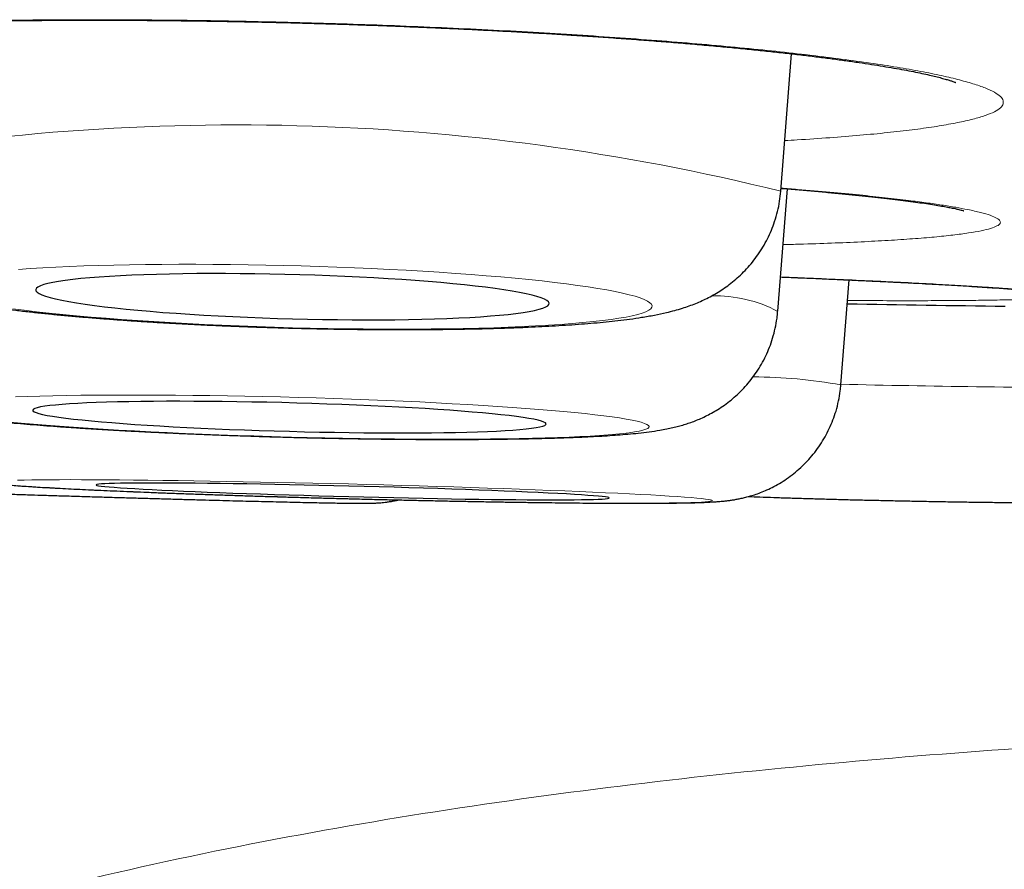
# Model space of a CAD drawing. Header units: millimetres. Extents: x 8 to 315, y 12 to 486.
# Tile 16 of 256: x 166.83 to 169.18, y 184.19 to 186.22. Entities that reach past the tile are written whole.
import ezdxf

# ---------------------------------------------------------------- set-up
doc = ezdxf.new("R2010")
doc.units = ezdxf.units.MM

msp = doc.modelspace()

# ---------------------------------------------------------------- linework, layer by layer
at = {"color": 7, "linetype": 'Continuous', "lineweight": 30}
for p, q in [((168.6423, 185.8121), (168.6683, 186.1404)), ((168.6351, 185.5254), (168.6583, 185.8179)), ((168.7858, 185.3497), (168.8053, 185.6004))]:
    msp.add_line(p, q, dxfattribs=at)
at = {"color": 252, "linetype": 'Continuous', "lineweight": 0, "flags": 128}
for points in [[(167.4766, 185.4863), (167.5191, 185.4853), (167.5614, 185.4845), (167.6036, 185.4838), (167.6454, 185.4833), (167.6869, 185.483), (167.7278, 185.4829), (167.7681, 185.483), (167.8077, 185.4833), (167.8464, 185.4838), (167.8843, 185.4844), (167.9212, 185.4853), (167.957, 185.4863), (167.9916, 185.4875), (168.0249, 185.4889), (168.0569, 185.4904), (168.0875, 185.4922), (168.1166, 185.4941), (168.1441, 185.4961), (168.17, 185.4983), (168.1942, 185.5007), (168.2167, 185.5032), (168.2373, 185.5059), (168.2561, 185.5087), (168.2729, 185.5116), (168.2878, 185.5146), (168.3008, 185.5177), (168.3117, 185.521), (168.3205, 185.5243), (168.3273, 185.5278), (168.3321, 185.5313), (168.3347, 185.5349), (168.3352, 185.5385), (168.3336, 185.5422), (168.33, 185.546), (168.3242, 185.5497), (168.3164, 185.5535), (168.3065, 185.5574), (168.2946, 185.5612), (168.2806, 185.565), (168.2647, 185.5688), (168.2469, 185.5726), (168.2272, 185.5764), (168.2057, 185.5801), (168.1823, 185.5838), (168.1573, 185.5874), (168.1306, 185.591), (168.1023, 185.5944), (168.0724, 185.5978), (168.0411, 185.6011), (168.0084, 185.6043), (167.9744, 185.6074), (167.9392, 185.6104), (167.9029, 185.6133), (167.8655, 185.616), (167.8272, 185.6186), (167.788, 185.621), (167.748, 185.6233), (167.7074, 185.6255), (167.6662, 185.6275), (167.6245, 185.6293), (167.5825, 185.6309), (167.5403, 185.6324), (167.4978, 185.6337), (167.4554, 185.6349), (167.4129, 185.6358), (167.3707, 185.6366), (167.3287, 185.6371), (167.287, 185.6375), (167.2458, 185.6377), (167.2052, 185.6377), (167.1652, 185.6375), (167.1261, 185.6372), (167.0877, 185.6366), (167.0503, 185.6358), (167.014, 185.6349), (166.9788, 185.6338), (166.9448, 185.6325), (166.9121, 185.631), (166.8808, 185.6294), (166.8509, 185.6276), (166.8226, 185.6256)], [(166.8091, 185.5315), (166.8366, 185.5279), (166.8657, 185.5245), (166.8963, 185.5212), (166.9283, 185.5179), (166.9616, 185.5148), (166.9962, 185.5117), (167.032, 185.5088), (167.0689, 185.506), (167.1068, 185.5033), (167.1455, 185.5008), (167.1851, 185.4984), (167.2254, 185.4962), (167.2664, 185.4942), (167.3078, 185.4923), (167.3496, 185.4905), (167.3918, 185.4889), (167.4341, 185.4876), (167.4766, 185.4863)], [(167.4693, 185.2251), (167.5118, 185.2241), (167.5542, 185.2231), (167.5963, 185.2223), (167.6382, 185.2216), (167.6796, 185.221), (167.7205, 185.2205), (167.7608, 185.2202), (167.8004, 185.22), (167.8392, 185.2199), (167.877, 185.22), (167.9139, 185.2202), (167.9497, 185.2205), (167.9843, 185.2209), (168.0177, 185.2215), (168.0497, 185.2222), (168.0802, 185.223), (168.1093, 185.2239), (168.1369, 185.225), (168.1628, 185.2262), (168.187, 185.2275), (168.2094, 185.2289), (168.23, 185.2304), (168.2488, 185.232), (168.2657, 185.2337), (168.2806, 185.2355), (168.2935, 185.2374), (168.3044, 185.2394), (168.3133, 185.2415), (168.3201, 185.2436), (168.3248, 185.2458), (168.3274, 185.2481), (168.3279, 185.2504), (168.3264, 185.2528), (168.3227, 185.2553), (168.3169, 185.2578), (168.3091, 185.2603), (168.2992, 185.2628), (168.2873, 185.2654), (168.2734, 185.268), (168.2575, 185.2706), (168.2396, 185.2732), (168.2199, 185.2759), (168.1984, 185.2785), (168.1751, 185.281), (168.15, 185.2836), (168.1233, 185.2862), (168.095, 185.2887), (168.0651, 185.2911), (168.0338, 185.2936), (168.0011, 185.2959), (167.9671, 185.2983), (167.9319, 185.3005), (167.8956, 185.3027), (167.8582, 185.3048), (167.8199, 185.3068), (167.7807, 185.3088), (167.7407, 185.3107), (167.7001, 185.3124), (167.6589, 185.3141), (167.6173, 185.3157), (167.5753, 185.3172), (167.533, 185.3185), (167.4906, 185.3198), (167.4481, 185.3209), (167.4057, 185.3219), (167.3634, 185.3228), (167.3214, 185.3236), (167.2797, 185.3242), (167.2386, 185.3247), (167.1979, 185.3251), (167.158, 185.3254), (167.1188, 185.3255), (167.0804, 185.3255), (167.0431, 185.3254), (167.0067, 185.3252), (166.9715, 185.3248), (166.9375, 185.3243), (166.9048, 185.3236), (166.8735, 185.3229), (166.8437, 185.322), (166.8154, 185.321)], [(166.8018, 185.2606), (166.8293, 185.2581), (166.8584, 185.2556), (166.889, 185.2531), (166.921, 185.2507), (166.9544, 185.2484), (166.989, 185.2461), (167.0248, 185.2439), (167.0616, 185.2417), (167.0995, 185.2396), (167.1383, 185.2376), (167.1779, 185.2357), (167.2182, 185.2339), (167.2591, 185.2322), (167.3005, 185.2306), (167.3424, 185.229), (167.3845, 185.2276), (167.4269, 185.2263), (167.4693, 185.2251)], [(166.8199, 185.1093), (166.8362, 185.1081), (166.8545, 185.1068), (166.8747, 185.1056), (166.8966, 185.1043), (166.9204, 185.1029), (166.9458, 185.1016), (166.9729, 185.1002), (167.0016, 185.0989), (167.0318, 185.0975), (167.0635, 185.0961), (167.0965, 185.0947), (167.1308, 185.0933), (167.1663, 185.0919), (167.2029, 185.0906), (167.2405, 185.0892), (167.2791, 185.0878), (167.3184, 185.0865), (167.3586, 185.0852), (167.3993, 185.0839), (167.4406, 185.0827), (167.4824, 185.0814), (167.5245, 185.0802), (167.5668, 185.0791), (167.6092, 185.078), (167.6517, 185.0769), (167.6941, 185.0759), (167.7363, 185.0749), (167.7783, 185.0739), (167.8198, 185.0731), (167.8609, 185.0722), (167.9013, 185.0715), (167.9411, 185.0707), (167.9801, 185.0701), (168.0182, 185.0695), (168.0554, 185.069), (168.0915, 185.0685), (168.1264, 185.0681), (168.1601, 185.0678), (168.1924, 185.0675), (168.2234, 185.0673), (168.2529, 185.0672), (168.2808, 185.0671), (168.3072, 185.0671), (168.3318, 185.0672), (168.3547, 185.0673), (168.3758, 185.0676), (168.3951, 185.0678), (168.4124, 185.0682), (168.4279, 185.0686), (168.4413, 185.0691), (168.4527, 185.0696), (168.4621, 185.0702), (168.4695, 185.0709), (168.4748, 185.0716), (168.4779, 185.0724), (168.479, 185.0732)], [(168.479, 185.0732), (168.478, 185.0741), (168.4748, 185.0751), (168.4696, 185.0761), (168.4623, 185.0771), (168.453, 185.0782), (168.4416, 185.0793), (168.4282, 185.0805), (168.4128, 185.0817), (168.3955, 185.0829), (168.3762, 185.0842), (168.3552, 185.0855), (168.3323, 185.0868), (168.3077, 185.0881), (168.2814, 185.0895), (168.2535, 185.0908), (168.224, 185.0922), (168.1931, 185.0936), (168.1608, 185.095), (168.1271, 185.0964), (168.0922, 185.0978), (168.0561, 185.0991), (168.019, 185.1005), (167.9809, 185.1019), (167.9419, 185.1032), (167.9022, 185.1045), (167.8617, 185.1058), (167.8207, 185.1071), (167.7791, 185.1083), (167.7372, 185.1095), (167.695, 185.1107), (167.6526, 185.1119), (167.6101, 185.113), (167.5677, 185.114), (167.5254, 185.115), (167.4833, 185.116), (167.4415, 185.1169), (167.4002, 185.1177), (167.3594, 185.1185), (167.3193, 185.1193), (167.2799, 185.12), (167.2413, 185.1206), (167.2037, 185.1211), (167.167, 185.1216), (167.1315, 185.1221), (167.0972, 185.1224), (167.0642, 185.1227), (167.0325, 185.123), (167.0023, 185.1231), (166.9735, 185.1232), (166.9464, 185.1233), (166.9209, 185.1232), (166.8971, 185.1231), (166.8751, 185.1229), (166.8549, 185.1227), (166.8366, 185.1224), (166.8202, 185.122)]]:
    msp.add_lwpolyline(points, dxfattribs=at)
at = {"color": 7, "linetype": 'Continuous', "lineweight": 30, "flags": 128}
for points in [[(167.4766, 185.5075), (167.5126, 185.5067), (167.5484, 185.506), (167.584, 185.5055), (167.6192, 185.5052), (167.6539, 185.5051), (167.688, 185.5052), (167.7214, 185.5054), (167.754, 185.5059), (167.7856, 185.5066), (167.8161, 185.5074), (167.8454, 185.5084), (167.8735, 185.5096), (167.9002, 185.511), (167.9255, 185.5125), (167.9492, 185.5142), (167.9712, 185.5161), (167.9916, 185.5181), (168.0102, 185.5203), (168.027, 185.5226), (168.0418, 185.525), (168.0547, 185.5275), (168.0656, 185.5302), (168.0745, 185.533), (168.0814, 185.5358), (168.0861, 185.5388), (168.0887, 185.5418), (168.0893, 185.5449), (168.0877, 185.548), (168.084, 185.5512), (168.0782, 185.5544), (168.0703, 185.5577), (168.0604, 185.5609), (168.0485, 185.5641), (168.0346, 185.5674), (168.0188, 185.5706), (168.0011, 185.5737), (167.9816, 185.5769), (167.9604, 185.5799), (167.9375, 185.5829), (167.913, 185.5858), (167.887, 185.5887), (167.8596, 185.5914), (167.8309, 185.594), (167.801, 185.5965), (167.7699, 185.5989), (167.7378, 185.6012), (167.7048, 185.6033), (167.6711, 185.6052), (167.6366, 185.6071), (167.6016, 185.6087), (167.5662, 185.6102), (167.5305, 185.6115), (167.4946, 185.6126), (167.4586, 185.6136), (167.4227, 185.6143), (167.387, 185.6149), (167.3516, 185.6153), (167.3166, 185.6155), (167.2821, 185.6155), (167.2484, 185.6154), (167.2154, 185.615), (167.1833, 185.6144), (167.1522, 185.6137), (167.1223, 185.6128), (167.0936, 185.6117), (167.0662, 185.6104), (167.0402, 185.6089), (167.0157, 185.6073), (166.9928, 185.6055), (166.9716, 185.6036), (166.9521, 185.6015), (166.9344, 185.5993), (166.9186, 185.5969), (166.9047, 185.5944), (166.8928, 185.5918), (166.8829, 185.5891), (166.875, 185.5863), (166.8692, 185.5834), (166.8655, 185.5804), (166.8639, 185.5773), (166.8645, 185.5742), (166.8671, 185.571), (166.8718, 185.5678), (166.8787, 185.5646), (166.8876, 185.5614), (166.8985, 185.5581), (166.9114, 185.5549), (166.9262, 185.5517), (166.943, 185.5485), (166.9616, 185.5454), (166.982, 185.5423), (167.004, 185.5392), (167.0277, 185.5363), (167.053, 185.5334), (167.0797, 185.5306), (167.1078, 185.5279), (167.1371, 185.5254), (167.1676, 185.5229), (167.1992, 185.5206), (167.2318, 185.5184), (167.2652, 185.5164), (167.2993, 185.5145), (167.334, 185.5128), (167.3692, 185.5112), (167.4048, 185.5098), (167.4406, 185.5086), (167.4766, 185.5075)], [(167.4693, 185.2388), (167.5053, 185.2379), (167.5411, 185.2371), (167.5767, 185.2364), (167.6119, 185.2359), (167.6467, 185.2355), (167.6808, 185.2352), (167.7142, 185.2351), (167.7467, 185.2351), (167.7783, 185.2352), (167.8088, 185.2354), (167.8382, 185.2358), (167.8662, 185.2363), (167.8929, 185.2369), (167.9182, 185.2377), (167.9419, 185.2385), (167.964, 185.2395), (167.9843, 185.2406), (168.0029, 185.2418), (168.0197, 185.2431), (168.0345, 185.2446), (168.0475, 185.2461), (168.0584, 185.2477), (168.0673, 185.2494), (168.0741, 185.2512), (168.0788, 185.253), (168.0815, 185.2549), (168.082, 185.2569), (168.0804, 185.2589), (168.0767, 185.261), (168.0709, 185.2632), (168.0631, 185.2653), (168.0532, 185.2675), (168.0413, 185.2697), (168.0274, 185.2719), (168.0115, 185.2741), (167.9939, 185.2763), (167.9744, 185.2785), (167.9531, 185.2807), (167.9302, 185.2828), (167.9058, 185.2849), (167.8798, 185.287), (167.8524, 185.289), (167.8236, 185.291), (167.7937, 185.2929), (167.7626, 185.2947), (167.7305, 185.2965), (167.6976, 185.2982), (167.6638, 185.2998), (167.6294, 185.3013), (167.5944, 185.3027), (167.559, 185.3039), (167.5232, 185.3051), (167.4873, 185.3062), (167.4513, 185.3072), (167.4154, 185.308), (167.3797, 185.3087), (167.3443, 185.3093), (167.3093, 185.3098), (167.2749, 185.3101), (167.2411, 185.3103), (167.2081, 185.3104), (167.176, 185.3104), (167.145, 185.3102), (167.115, 185.3099), (167.0863, 185.3095), (167.0589, 185.3089), (167.0329, 185.3082), (167.0084, 185.3074), (166.9855, 185.3065), (166.9643, 185.3054), (166.9448, 185.3043), (166.9271, 185.303), (166.9113, 185.3016), (166.8974, 185.3002), (166.8855, 185.2986), (166.8756, 185.2969), (166.8677, 185.2952), (166.8619, 185.2934), (166.8583, 185.2915), (166.8567, 185.2896), (166.8572, 185.2876), (166.8598, 185.2855), (166.8646, 185.2834), (166.8714, 185.2812), (166.8803, 185.2791), (166.8912, 185.2769), (166.9041, 185.2747), (166.919, 185.2725), (166.9357, 185.2703), (166.9543, 185.2681), (166.9747, 185.2659), (166.9968, 185.2637), (167.0205, 185.2616), (167.0457, 185.2595), (167.0724, 185.2574), (167.1005, 185.2554), (167.1299, 185.2535), (167.1604, 185.2516), (167.192, 185.2498), (167.2245, 185.2481), (167.2579, 185.2465), (167.292, 185.2449), (167.3267, 185.2435), (167.3619, 185.2422), (167.3975, 185.2409), (167.4334, 185.2398), (167.4693, 185.2388)], [(168.233, 185.0795), (168.232, 185.0803), (168.2289, 185.0811), (168.2236, 185.0819), (168.2163, 185.0829), (168.2069, 185.0838), (168.1955, 185.0848), (168.1821, 185.0858), (168.1668, 185.0869), (168.1496, 185.088), (168.1306, 185.0891), (168.1098, 185.0902), (168.0873, 185.0913), (168.0632, 185.0925), (168.0376, 185.0937), (168.0106, 185.0948), (167.9822, 185.096), (167.9525, 185.0972), (167.9217, 185.0984), (167.8899, 185.0995), (167.8572, 185.1007), (167.8236, 185.1018), (167.7893, 185.1029), (167.7544, 185.1039), (167.7191, 185.105), (167.6835, 185.106), (167.6476, 185.107), (167.6116, 185.1079), (167.5757, 185.1088), (167.5399, 185.1096), (167.5044, 185.1104), (167.4693, 185.1112), (167.4347, 185.1118), (167.4007, 185.1125), (167.3675, 185.113), (167.3352, 185.1135), (167.3039, 185.114), (167.2736, 185.1143), (167.2446, 185.1147), (167.2168, 185.1149), (167.1904, 185.1151), (167.1656, 185.1152), (167.1422, 185.1152), (167.1206, 185.1152), (167.1006, 185.1151), (167.0825, 185.1149), (167.0662, 185.1147), (167.0518, 185.1144), (167.0393, 185.114), (167.0289, 185.1136), (167.0205, 185.1131), (167.0142, 185.1125), (167.01, 185.1119), (167.0078, 185.1112), (167.0078, 185.1105), (167.0099, 185.1097), (167.0141, 185.1089), (167.0204, 185.108), (167.0287, 185.107), (167.0391, 185.1061), (167.0515, 185.1051), (167.0659, 185.104), (167.0822, 185.103), (167.1003, 185.1019), (167.1202, 185.1007), (167.1418, 185.0996), (167.1651, 185.0985), (167.19, 185.0973), (167.2163, 185.0961), (167.2441, 185.0949), (167.2731, 185.0938), (167.3033, 185.0926), (167.3346, 185.0914), (167.367, 185.0903), (167.4001, 185.0892), (167.4341, 185.088), (167.4687, 185.087), (167.5038, 185.0859), (167.5393, 185.0849), (167.575, 185.0839), (167.611, 185.0829), (167.647, 185.082), (167.6828, 185.0812), (167.7185, 185.0803), (167.7538, 185.0796), (167.7887, 185.0789), (167.823, 185.0782), (167.8566, 185.0776), (167.8893, 185.0771), (167.9212, 185.0766), (167.952, 185.0762), (167.9817, 185.0759), (168.0101, 185.0756), (168.0371, 185.0754), (168.0628, 185.0752), (168.0869, 185.0752), (168.1094, 185.0752), (168.1302, 185.0752), (168.1493, 185.0754), (168.1665, 185.0756), (168.1819, 185.0758), (168.1953, 185.0762), (168.2067, 185.0766), (168.2161, 185.077), (168.2235, 185.0776), (168.2288, 185.0782), (168.232, 185.0788), (168.233, 185.0795)]]:
    msp.add_lwpolyline(points, dxfattribs=at)
at = {"color": 252, "linetype": 'Continuous', "lineweight": 0}
for centre, radius, start, end in [((167.3435, 180.5695), 5.4012, 76.0861, 100.8586), ((168.4865, 185.2449), 0.3173, 62.0903, 91.5945), ((168.5747, 184.1826), 1.186, 79.7492, 89.9162), ((169.6459, 223.3608), 38.0194, 268.70386, 269.19127), ((169.5976, 217.6414), 32.2998, 269.13363, 270.36463)]:
    msp.add_arc(centre, radius, start, end, dxfattribs=at)
at = {"color": 7, "linetype": 'Continuous', "lineweight": 30}
msp.add_arc((170.9569, 315.5254), 130, 269.049736, 269.215851, dxfattribs=at)
at = {"color": 252, "linetype": 'Continuous', "lineweight": 0}
for points, knots in [([(168.1436, 186.1864), (168.1085, 186.1885), (168.0382, 186.1928), (167.9293, 186.1985), (167.8185, 186.2037), (167.7063, 186.2083), (167.5933, 186.2123), (167.4798, 186.2155), (167.3662, 186.2182), (167.253, 186.2201), (167.141, 186.2214), (167.0308, 186.222), (166.9227, 186.2218), (166.817, 186.221), (166.7143, 186.2195), (166.6151, 186.2173), (166.5201, 186.2145), (166.4296, 186.211), (166.3437, 186.2068), (166.263, 186.202), (166.1879, 186.1966), (166.1187, 186.1906), (166.056, 186.1841), (165.9997, 186.1771), (165.9501, 186.1695), (165.9074, 186.1615), (165.872, 186.1532), (165.8442, 186.1444), (165.8238, 186.1352), (165.8108, 186.1258), (165.8055, 186.1161), (165.8078, 186.1062), (165.8179, 186.0962), (165.8356, 186.086), (165.8609, 186.0757), (165.8934, 186.0654), (165.9331, 186.0552), (165.9801, 186.045), (166.0341, 186.0349), (166.0946, 186.0249), (166.1613, 186.0152), (166.2344, 186.0057), (166.2886, 185.9992), (166.3197, 185.9959), (166.3228, 185.9956)], [0, 0, 0, 0, 0.02427, 0.048622, 0.073003, 0.097356, 0.121625, 0.145895, 0.170248, 0.194629, 0.218981, 0.243251, 0.267521, 0.291873, 0.316254, 0.340607, 0.364876, 0.389146, 0.413499, 0.437879, 0.462232, 0.486502, 0.510771, 0.535124, 0.559505, 0.583858, 0.608127, 0.632397, 0.65675, 0.68113, 0.705483, 0.729753, 0.754022, 0.778375, 0.802756, 0.827108, 0.851378, 0.875648, 0.9, 0.924381, 0.948734, 0.973004, 0.997273, 1, 1, 1, 1]), ([(168.6519, 185.9333), (168.6618, 185.9338), (168.6996, 185.9358), (168.7598, 185.94), (168.8319, 185.9457), (168.8976, 185.952), (168.9569, 185.9588), (169.0093, 185.9661), (169.0549, 185.9739), (169.0935, 185.9821), (169.1248, 185.9908), (169.1487, 185.9997), (169.1648, 186.009), (169.1734, 186.0186), (169.1743, 186.0284), (169.1677, 186.0384), (169.1535, 186.0485), (169.1315, 186.0588), (169.1021, 186.069), (169.0653, 186.0793), (169.0215, 186.0896), (168.9708, 186.0997), (168.9132, 186.1097), (168.8491, 186.1195), (168.7787, 186.1292), (168.7026, 186.1385), (168.6212, 186.1475), (168.5345, 186.1561), (168.4429, 186.1644), (168.3468, 186.1722), (168.2473, 186.1796), (168.1781, 186.1841), (168.1436, 186.1864)], [0, 0, 0, 0, 0.012167, 0.046267, 0.080407, 0.114507, 0.148491, 0.182475, 0.216575, 0.250715, 0.284815, 0.318799, 0.352783, 0.386883, 0.421023, 0.455123, 0.489107, 0.523091, 0.557191, 0.591331, 0.625431, 0.659415, 0.693399, 0.727499, 0.761638, 0.795739, 0.829723, 0.863701, 0.897795, 0.931928, 0.966022, 1, 1, 1, 1]), ([(168.9474, 185.7902), (168.9293, 185.7924), (168.893, 185.7967), (168.8302, 185.8034), (168.7603, 185.81), (168.6973, 185.8156), (168.6562, 185.8188), (168.6429, 185.8199)], [0, 0, 0, 0, 0.215611, 0.431222, 0.66005, 0.889659, 1, 1, 1, 1]), ([(168.6477, 185.6846), (168.6609, 185.685), (168.7016, 185.686), (168.7642, 185.6882), (168.8351, 185.6912), (168.8997, 185.6947), (168.958, 185.6986), (169.0097, 185.7028), (169.0543, 185.7074), (169.0916, 185.7124), (169.1216, 185.7177), (169.1443, 185.7233), (169.1595, 185.7291), (169.167, 185.7352), (169.1667, 185.7415), (169.1588, 185.748), (169.1433, 185.7547), (169.1203, 185.7615), (169.0921, 185.7679), (169.0605, 185.7738), (169.0272, 185.7793), (168.99, 185.7847), (168.9616, 185.7884), (168.9474, 185.7902)], [0, 0, 0, 0, 0.024355, 0.075272, 0.126188, 0.177279, 0.228428, 0.279519, 0.330435, 0.381352, 0.432442, 0.483592, 0.534682, 0.585599, 0.636515, 0.687605, 0.738755, 0.789845, 0.840762, 0.880544, 0.920381, 0.960218, 1, 1, 1, 1]), ([(169.1181, 185.5841), (169.1008, 185.5852), (169.0661, 185.5873), (169.0055, 185.5907), (168.938, 185.5943), (168.863, 185.5979), (168.7823, 185.6016), (168.7085, 185.6048), (168.6598, 185.6068), (168.6416, 185.6076)], [0, 0, 0, 0, 0.144997, 0.289994, 0.443909, 0.598349, 0.752967, 0.907407, 1, 1, 1, 1]), ([(168.8015, 185.5513), (168.8035, 185.5512), (168.8335, 185.551), (168.8867, 185.5508), (168.96, 185.5507), (169.0269, 185.5509), (169.0876, 185.5513), (169.1418, 185.552), (169.189, 185.5529), (169.229, 185.554), (169.2617, 185.5554), (169.2872, 185.557), (169.3052, 185.5588), (169.3156, 185.5609), (169.3181, 185.5631), (169.313, 185.5656), (169.3003, 185.5682), (169.2801, 185.571), (169.2545, 185.5738), (169.2252, 185.5764), (169.194, 185.5789), (169.1587, 185.5814), (169.1317, 185.5832), (169.1181, 185.5841)], [0, 0, 0, 0, 0.003727, 0.055719, 0.107711, 0.15988, 0.21211, 0.26428, 0.316272, 0.368264, 0.420434, 0.472664, 0.524834, 0.576826, 0.628818, 0.680988, 0.733218, 0.785387, 0.837379, 0.878006, 0.91869, 0.959373, 1, 1, 1, 1]), ([(170.9569, 184.5363), (170.64, 184.5338), (170.0064, 184.5288), (169.0567, 184.4775), (168.1102, 184.3832), (167.172, 184.2261), (166.3672, 184.0105), (165.7007, 183.7569), (165.1667, 183.4947), (164.6638, 183.1764), (164.2043, 182.7976), (163.8036, 182.3568), (163.4748, 181.8603), (163.2249, 181.3183), (163.126, 180.9345), (163.0765, 180.7425)], [0, 0, 0, 0, 0.10003, 0.200056, 0.300173, 0.400239, 0.500131, 0.562636, 0.625145, 0.687668, 0.750125, 0.812616, 0.875055, 0.937489, 1, 1, 1, 1])]:
    msp.add_open_spline(points, degree=3, knots=knots, dxfattribs=at)
at = {"color": 7, "linetype": 'Continuous', "lineweight": 30}
for points, knots in [([(165.9224, 186.1557), (165.9224, 186.1557), (165.9223, 186.1557), (165.9241, 186.1563), (165.9276, 186.1574), (165.933, 186.159), (165.9404, 186.1609), (165.9498, 186.1631), (165.9614, 186.1656), (165.9751, 186.1683), (165.9909, 186.1711), (166.0087, 186.174), (166.0285, 186.1769), (166.0504, 186.1799), (166.0743, 186.1828), (166.1003, 186.1858), (166.1281, 186.1887), (166.1579, 186.1915), (166.1893, 186.1943), (166.2225, 186.1969), (166.2571, 186.1995), (166.2932, 186.2019), (166.3307, 186.2042), (166.3695, 186.2063), (166.4096, 186.2084), (166.4512, 186.2102), (166.4942, 186.212), (166.5386, 186.2136), (166.5842, 186.215), (166.631, 186.2163), (166.6788, 186.2175), (166.7276, 186.2184), (166.777, 186.2193), (166.8272, 186.2199), (166.878, 186.2204), (166.9295, 186.2207), (166.9818, 186.2208), (167.035, 186.2208), (167.0888, 186.2206), (167.1429, 186.2203), (167.1971, 186.2197), (167.2517, 186.2191), (167.3066, 186.2182), (167.3619, 186.2172), (167.4173, 186.216), (167.473, 186.2147), (167.5286, 186.2131), (167.5841, 186.2115), (167.6396, 186.2097), (167.6949, 186.2077), (167.75, 186.2055), (167.8046, 186.2033), (167.8588, 186.2008), (167.9126, 186.1983), (167.966, 186.1956), (168.0189, 186.1927), (168.0702, 186.1898), (168.1089, 186.1874), (168.1392, 186.1855), (168.1701, 186.1835), (168.2124, 186.1807), (168.2615, 186.1773), (168.3098, 186.1737), (168.357, 186.1701), (168.4034, 186.1663), (168.4488, 186.1624), (168.493, 186.1584), (168.5361, 186.1544), (168.578, 186.1502), (168.6185, 186.146), (168.6574, 186.1417), (168.6949, 186.1374), (168.7308, 186.133), (168.7653, 186.1286), (168.7981, 186.1242), (168.8294, 186.1197), (168.859, 186.1153), (168.8868, 186.1108), (168.9128, 186.1064), (168.9369, 186.1021), (168.9591, 186.0978), (168.9792, 186.0937), (168.9971, 186.0897), (169.0126, 186.086), (169.026, 186.0826), (169.0372, 186.0794), (169.0463, 186.0767), (169.0529, 186.0745), (169.0572, 186.0728), (169.0595, 186.0719), (169.0604, 186.0715), (169.0602, 186.0716), (169.0602, 186.0716)], [0, 0, 0, 0, 0.003844, 0.011387, 0.019045, 0.027309, 0.036135, 0.045483, 0.055292, 0.065485, 0.075988, 0.086645, 0.09744, 0.108516, 0.119825, 0.131327, 0.142983, 0.154761, 0.166627, 0.178554, 0.190515, 0.202485, 0.214437, 0.226366, 0.238306, 0.250344, 0.262463, 0.274646, 0.286875, 0.299134, 0.311405, 0.323668, 0.335905, 0.348102, 0.360249, 0.372391, 0.384599, 0.396887, 0.409204, 0.421488, 0.433685, 0.445845, 0.458107, 0.470355, 0.482609, 0.494884, 0.507196, 0.519445, 0.531699, 0.543996, 0.556295, 0.568548, 0.580727, 0.592961, 0.605227, 0.61748, 0.629742, 0.641355, 0.645027, 0.651502, 0.663723, 0.675899, 0.688057, 0.700217, 0.712395, 0.724616, 0.736771, 0.748964, 0.761171, 0.773336, 0.785417, 0.797374, 0.809415, 0.821366, 0.833272, 0.845148, 0.857005, 0.868857, 0.880429, 0.892091, 0.903629, 0.914961, 0.926005, 0.93668, 0.947148, 0.957463, 0.96745, 0.977036, 0.985167, 0.992819, 0.999983, 1, 1, 1, 1]), ([(166.3262, 185.8738), (166.3263, 185.8684), (166.3267, 185.855), (166.3294, 185.8341), (166.3338, 185.8112), (166.34, 185.7889), (166.3477, 185.7675), (166.3568, 185.747), (166.3672, 185.7275), (166.3788, 185.7091), (166.3913, 185.692), (166.4046, 185.6761), (166.4184, 185.6615), (166.4327, 185.6483), (166.4471, 185.6364), (166.4616, 185.6258), (166.476, 185.6163), (166.4903, 185.6078), (166.5047, 185.6002), (166.5191, 185.5934), (166.534, 185.587), (166.5496, 185.5809), (166.5667, 185.575), (166.5865, 185.569), (166.611, 185.5624), (166.6387, 185.556), (166.6681, 185.55), (166.6961, 185.545), (166.7246, 185.5404), (166.7541, 185.536), (166.7849, 185.5318), (166.8163, 185.5279), (166.8484, 185.5242), (166.8813, 185.5207), (166.915, 185.5173), (166.9496, 185.5141), (166.9851, 185.511), (167.0213, 185.5081), (167.0583, 185.5053), (167.0961, 185.5027), (167.1345, 185.5002), (167.1735, 185.4978), (167.213, 185.4956), (167.2531, 185.4936), (167.2935, 185.4917), (167.3343, 185.49), (167.3753, 185.4884), (167.4166, 185.487), (167.4504, 185.4859), (167.4704, 185.4854), (167.4766, 185.4852)], [0, 0, 0, 0, 0.010209, 0.024931, 0.0395, 0.053924, 0.06821, 0.082361, 0.096375, 0.110247, 0.12397, 0.137533, 0.150925, 0.164147, 0.177225, 0.19022, 0.203246, 0.216421, 0.229952, 0.244115, 0.259267, 0.275892, 0.294696, 0.316811, 0.34432, 0.381102, 0.413044, 0.442359, 0.470102, 0.499337, 0.527435, 0.554771, 0.581578, 0.608001, 0.634136, 0.660048, 0.685785, 0.711382, 0.736866, 0.762258, 0.787575, 0.812831, 0.838035, 0.863199, 0.888329, 0.913433, 0.938517, 0.963586, 0.988646, 1, 1, 1, 1]), ([(167.4766, 185.4852), (167.4839, 185.485), (167.5049, 185.4845), (167.5397, 185.4837), (167.5809, 185.483), (167.6219, 185.4824), (167.6626, 185.482), (167.703, 185.4817), (167.7429, 185.4817), (167.7824, 185.4818), (167.8213, 185.4821), (167.8595, 185.4826), (167.8971, 185.4832), (167.9339, 185.484), (167.9699, 185.485), (168.005, 185.4862), (168.0393, 185.4876), (168.0726, 185.4892), (168.105, 185.4909), (168.1365, 185.4929), (168.167, 185.4951), (168.1967, 185.4975), (168.2257, 185.5002), (168.2541, 185.5033), (168.2824, 185.5068), (168.3114, 185.5111), (168.3402, 185.5161), (168.3662, 185.5216), (168.3883, 185.5271), (168.4065, 185.5324), (168.4232, 185.538), (168.439, 185.544), (168.4544, 185.5506), (168.4696, 185.558), (168.4849, 185.5663), (168.5003, 185.5758), (168.5157, 185.5864), (168.5311, 185.5985), (168.5462, 185.6119), (168.5609, 185.6267), (168.5749, 185.6428), (168.588, 185.6603), (168.6, 185.6788), (168.6107, 185.6984), (168.6201, 185.7188), (168.6282, 185.7407), (168.6349, 185.7638), (168.6398, 185.7879), (168.6415, 185.8041), (168.6423, 185.812)], [0, 0, 0, 0, 0.013217, 0.038334, 0.063456, 0.088586, 0.11373, 0.138893, 0.164081, 0.1893, 0.214558, 0.239863, 0.265226, 0.290658, 0.316175, 0.341793, 0.367536, 0.393433, 0.419521, 0.445852, 0.472495, 0.499549, 0.527161, 0.555559, 0.585125, 0.616564, 0.651351, 0.684367, 0.707175, 0.726838, 0.744114, 0.75975, 0.774302, 0.788181, 0.801698, 0.815083, 0.828471, 0.841953, 0.855589, 0.869384, 0.883315, 0.897346, 0.911445, 0.925585, 0.939749, 0.953925, 0.969558, 0.98503, 1, 1, 1, 1]), ([(168.6428, 185.8191), (168.6494, 185.8186), (168.669, 185.817), (168.7003, 185.8144), (168.7369, 185.8112), (168.7718, 185.8079), (168.8052, 185.8047), (168.8369, 185.8014), (168.8671, 185.7982), (168.8955, 185.795), (168.922, 185.7918), (168.9467, 185.7887), (168.9694, 185.7856), (168.9903, 185.7826), (169.0091, 185.7797), (169.0258, 185.7769), (169.0401, 185.7743), (169.0507, 185.7723), (169.0597, 185.7704), (169.0669, 185.7688), (169.0729, 185.7673), (169.0768, 185.7662), (169.0789, 185.7656), (169.079, 185.7656), (169.079, 185.7655)], [0, 0, 0, 0, 0.026578, 0.080105, 0.133666, 0.187302, 0.240327, 0.29348, 0.34658, 0.399377, 0.451644, 0.503165, 0.554741, 0.605719, 0.656004, 0.705528, 0.754183, 0.798174, 0.826441, 0.870549, 0.908226, 0.943531, 0.97635, 1, 1, 1, 1]), ([(168.6416, 185.6074), (168.6444, 185.6073), (168.6623, 185.6066), (168.6939, 185.6053), (168.7364, 185.6035), (168.7775, 185.6016), (168.8174, 185.5998), (168.856, 185.598), (168.8933, 185.5962), (168.9291, 185.5945), (168.9635, 185.5927), (168.9963, 185.591), (169.0275, 185.5892), (169.0571, 185.5875), (169.0851, 185.5859), (169.1112, 185.5842), (169.1355, 185.5826), (169.1581, 185.5811), (169.1789, 185.5796), (169.1977, 185.5781), (169.2145, 185.5767), (169.2265, 185.5756), (169.2354, 185.5748), (169.2434, 185.574), (169.2519, 185.5731), (169.2595, 185.5722), (169.2648, 185.5715), (169.2681, 185.571), (169.2696, 185.5708), (169.2694, 185.5708), (169.2694, 185.5708)], [0, 0, 0, 0, 0.007996, 0.050233, 0.092111, 0.133991, 0.176098, 0.21814, 0.260188, 0.302291, 0.344494, 0.386342, 0.428262, 0.470235, 0.512069, 0.553607, 0.594727, 0.636126, 0.677177, 0.717895, 0.758253, 0.79818, 0.814642, 0.836849, 0.874508, 0.907119, 0.937559, 0.965438, 0.990483, 1, 1, 1, 1]), ([(166.319, 185.5872), (166.3191, 185.5829), (166.3193, 185.5707), (166.3216, 185.551), (166.3258, 185.5281), (166.3318, 185.506), (166.3392, 185.4846), (166.3482, 185.4641), (166.3584, 185.4445), (166.3698, 185.4261), (166.3823, 185.4088), (166.3956, 185.3928), (166.4096, 185.3782), (166.424, 185.3649), (166.4386, 185.3531), (166.4531, 185.3427), (166.4673, 185.3336), (166.481, 185.3257), (166.4943, 185.319), (166.5072, 185.3131), (166.5197, 185.308), (166.532, 185.3034), (166.5445, 185.2993), (166.5575, 185.2954), (166.5716, 185.2917), (166.5881, 185.2878), (166.6099, 185.2834), (166.6345, 185.2791), (166.661, 185.2751), (166.6863, 185.2717), (166.7126, 185.2685), (166.7402, 185.2655), (166.7684, 185.2626), (166.7973, 185.2598), (166.8272, 185.2572), (166.8581, 185.2547), (166.8899, 185.2522), (166.9228, 185.2498), (166.9566, 185.2475), (166.9914, 185.2452), (167.027, 185.2431), (167.0635, 185.241), (167.1007, 185.239), (167.1386, 185.2371), (167.1772, 185.2352), (167.2163, 185.2335), (167.2559, 185.2318), (167.296, 185.2302), (167.3364, 185.2288), (167.377, 185.2274), (167.4178, 185.2261), (167.4486, 185.2252), (167.4658, 185.2248), (167.4693, 185.2247)], [0, 0, 0, 0, 0.007868, 0.022141, 0.036251, 0.050205, 0.064006, 0.077653, 0.091143, 0.10447, 0.11762, 0.130573, 0.143299, 0.155758, 0.167908, 0.179725, 0.19122, 0.202465, 0.213597, 0.224813, 0.236294, 0.248343, 0.261338, 0.27578, 0.292401, 0.312427, 0.338374, 0.376988, 0.407011, 0.434838, 0.464258, 0.492112, 0.519028, 0.545345, 0.571251, 0.596861, 0.622249, 0.647467, 0.672552, 0.697531, 0.722426, 0.747251, 0.77202, 0.796743, 0.821427, 0.846081, 0.870708, 0.895316, 0.919907, 0.944486, 0.969056, 0.993621, 1, 1, 1, 1]), ([(167.4693, 185.2247), (167.4765, 185.2245), (167.4973, 185.2239), (167.5318, 185.2231), (167.5725, 185.2222), (167.6131, 185.2215), (167.6533, 185.2208), (167.6932, 185.2203), (167.7327, 185.2199), (167.7716, 185.2196), (167.81, 185.2194), (167.8477, 185.2193), (167.8846, 185.2194), (167.9207, 185.2196), (167.956, 185.2199), (167.9904, 185.2203), (168.0238, 185.2208), (168.0561, 185.2215), (168.0875, 185.2223), (168.1177, 185.2232), (168.1469, 185.2242), (168.1749, 185.2254), (168.202, 185.2268), (168.2281, 185.2283), (168.2534, 185.2301), (168.2782, 185.2321), (168.3033, 185.2345), (168.3284, 185.2375), (168.3505, 185.2408), (168.3691, 185.2442), (168.3839, 185.2473), (168.3977, 185.2507), (168.4111, 185.2545), (168.4243, 185.2588), (168.4378, 185.2637), (168.4517, 185.2695), (168.466, 185.2762), (168.4809, 185.2842), (168.4963, 185.2935), (168.5119, 185.3043), (168.5276, 185.3166), (168.543, 185.3305), (168.5579, 185.3458), (168.5719, 185.3624), (168.5848, 185.3803), (168.5965, 185.3991), (168.6068, 185.4189), (168.6157, 185.4395), (168.6233, 185.4615), (168.6293, 185.4847), (168.6333, 185.5063), (168.6344, 185.5199), (168.6348, 185.5253)], [0, 0, 0, 0, 0.012944, 0.037544, 0.062148, 0.086757, 0.111375, 0.136005, 0.160651, 0.185316, 0.210007, 0.234728, 0.259485, 0.284286, 0.30914, 0.33406, 0.359057, 0.384152, 0.409366, 0.434731, 0.460288, 0.486096, 0.512237, 0.538837, 0.566097, 0.594362, 0.624298, 0.657442, 0.689916, 0.709765, 0.727008, 0.741992, 0.755413, 0.767824, 0.779654, 0.791246, 0.802823, 0.81456, 0.826612, 0.839044, 0.851844, 0.864946, 0.878269, 0.891742, 0.905312, 0.918943, 0.932614, 0.946309, 0.960019, 0.97513, 0.990074, 1, 1, 1, 1]), ([(166.4842, 185.3243), (166.4854, 185.3203), (166.4889, 185.3092), (166.4964, 185.2917), (166.5062, 185.272), (166.5175, 185.2533), (166.5298, 185.2357), (166.5431, 185.2193), (166.5573, 185.2042), (166.5722, 185.1903), (166.5875, 185.1778), (166.6031, 185.1667), (166.6186, 185.157), (166.6337, 185.1488), (166.648, 185.142), (166.6612, 185.1365), (166.6732, 185.1321), (166.6841, 185.1286), (166.6941, 185.1257), (166.7032, 185.1234), (166.7118, 185.1215), (166.72, 185.1198), (166.7283, 185.1184), (166.7369, 185.117), (166.7468, 185.1156), (166.7599, 185.1141), (166.7754, 185.1125), (166.7934, 185.1109), (166.8115, 185.1095), (166.8307, 185.1081), (166.8514, 185.1067), (166.8738, 185.1053), (166.8974, 185.104), (166.9222, 185.1026), (166.9482, 185.1013), (166.9756, 185.0999), (167.0042, 185.0986), (167.034, 185.0972), (167.065, 185.0959), (167.0972, 185.0946), (167.1304, 185.0932), (167.1646, 185.0919), (167.1997, 185.0906), (167.2357, 185.0893), (167.2725, 185.088), (167.3101, 185.0867), (167.3483, 185.0855), (167.387, 185.0842), (167.4263, 185.083), (167.4659, 185.0818), (167.5059, 185.0807), (167.5461, 185.0796), (167.5865, 185.0785), (167.6269, 185.0774), (167.6673, 185.0764), (167.7076, 185.0755), (167.7478, 185.0745), (167.7877, 185.0737), (167.8272, 185.0728), (167.8662, 185.072), (167.9048, 185.0713), (167.9428, 185.0706), (167.9801, 185.07), (168.0166, 185.0694), (168.0523, 185.0689), (168.0871, 185.0685), (168.1209, 185.0681), (168.1537, 185.0677), (168.1854, 185.0674), (168.2159, 185.0672), (168.2453, 185.0671), (168.2733, 185.067), (168.3001, 185.0669), (168.3255, 185.067), (168.3496, 185.0671), (168.3723, 185.0672), (168.3937, 185.0675), (168.4139, 185.0678), (168.4329, 185.0682), (168.4511, 185.0687), (168.4693, 185.0695), (168.4852, 185.0703), (168.4987, 185.0714), (168.5089, 185.0724), (168.5177, 185.0734), (168.5266, 185.0747), (168.5357, 185.0762), (168.5454, 185.0781), (168.5559, 185.0804), (168.5674, 185.0835), (168.5802, 185.0874), (168.5943, 185.0925), (168.6098, 185.099), (168.6264, 185.1071), (168.6436, 185.1168), (168.6608, 185.1283), (168.6777, 185.1413), (168.694, 185.1557), (168.7093, 185.1714), (168.7235, 185.1883), (168.7365, 185.2064), (168.7482, 185.2254), (168.7584, 185.2453), (168.7672, 185.2659), (168.7747, 185.2879), (168.7805, 185.3111), (168.7842, 185.332), (168.7852, 185.3449), (168.7856, 185.3497)], [0, 0, 0, 0, 0.003758, 0.010496, 0.017151, 0.02372, 0.030201, 0.036587, 0.042869, 0.049036, 0.055066, 0.060927, 0.066574, 0.071943, 0.076973, 0.08164, 0.085983, 0.090099, 0.09412, 0.098198, 0.102452, 0.107073, 0.112297, 0.118448, 0.126052, 0.136173, 0.152141, 0.16643, 0.179758, 0.192475, 0.205906, 0.218932, 0.23171, 0.244328, 0.256837, 0.269267, 0.28164, 0.293968, 0.306262, 0.31853, 0.330776, 0.343005, 0.355219, 0.367422, 0.379616, 0.391802, 0.403981, 0.416155, 0.428325, 0.440491, 0.452655, 0.464816, 0.476977, 0.489136, 0.501296, 0.513455, 0.525616, 0.537777, 0.549941, 0.562107, 0.574277, 0.586451, 0.59863, 0.610815, 0.623008, 0.63521, 0.647422, 0.659648, 0.67189, 0.684152, 0.696437, 0.708754, 0.721109, 0.733514, 0.745986, 0.758547, 0.771233, 0.784101, 0.79725, 0.810864, 0.825362, 0.842014, 0.852472, 0.859305, 0.865229, 0.870353, 0.874962, 0.879292, 0.883551, 0.887849, 0.892364, 0.897241, 0.902566, 0.908329, 0.914438, 0.92078, 0.927267, 0.933847, 0.940487, 0.947166, 0.953872, 0.960598, 0.967338, 0.974088, 0.980847, 0.988304, 0.995674, 1, 1, 1, 1]), ([(166.7945, 185.089), (166.7977, 185.0889), (166.8142, 185.0884), (166.8418, 185.0875), (166.8661, 185.0867), (166.8771, 185.0864)], [0, 0, 0, 0, 0.113231, 0.599676, 1, 1, 1, 1]), ([(166.8771, 185.0864), (166.8795, 185.0863), (166.8952, 185.0858), (166.9242, 185.0849), (166.9639, 185.0837), (167.0032, 185.0825), (167.042, 185.0813), (167.0803, 185.0802), (167.118, 185.0791), (167.1551, 185.0781), (167.1913, 185.077), (167.2267, 185.076), (167.2612, 185.0751), (167.2946, 185.0742), (167.327, 185.0733), (167.3583, 185.0725), (167.3884, 185.0718), (167.4172, 185.0711), (167.4446, 185.0704), (167.4707, 185.0698), (167.4954, 185.0692), (167.5187, 185.0687), (167.5404, 185.0683), (167.5606, 185.0679), (167.5793, 185.0676), (167.5964, 185.0673), (167.612, 185.0671), (167.6263, 185.067), (167.6394, 185.0669), (167.6514, 185.067), (167.661, 185.0671), (167.6691, 185.0673), (167.6752, 185.0675), (167.6808, 185.0678), (167.6869, 185.0683), (167.6937, 185.0689), (167.7015, 185.0698), (167.7105, 185.0711), (167.7202, 185.0727), (167.727, 185.0742), (167.7303, 185.0749)], [0, 0, 0, 0, 0.005575, 0.037067, 0.068559, 0.100054, 0.131551, 0.163051, 0.194555, 0.226063, 0.257578, 0.289099, 0.320629, 0.352169, 0.383721, 0.415288, 0.446872, 0.47848, 0.510114, 0.541784, 0.573499, 0.605273, 0.637125, 0.669084, 0.701193, 0.733523, 0.766192, 0.79942, 0.833666, 0.870104, 0.906542, 0.925712, 0.938075, 0.948617, 0.957744, 0.966109, 0.974298, 0.982653, 0.991817, 1, 1, 1, 1]), ([(168.5651, 185.083), (168.5741, 185.0826), (168.5939, 185.0819), (168.6259, 185.0808), (168.6607, 185.0797), (168.6964, 185.0786), (168.7329, 185.0775), (168.7702, 185.0765), (168.8081, 185.0755), (168.8467, 185.0746), (168.8858, 185.0737), (168.9254, 185.0729), (168.9653, 185.0721), (169.0055, 185.0713), (169.0459, 185.0706), (169.0865, 185.07), (169.1271, 185.0694), (169.1676, 185.0689), (169.208, 185.0685), (169.2482, 185.0681), (169.2881, 185.0677), (169.3276, 185.0674), (169.3666, 185.0672), (169.4051, 185.0671), (169.443, 185.067), (169.4802, 185.0669), (169.5166, 185.067), (169.5522, 185.0671), (169.5869, 185.0672), (169.6206, 185.0674), (169.6532, 185.0677), (169.6848, 185.068), (169.7152, 185.0685), (169.7444, 185.0689), (169.7724, 185.0695), (169.7991, 185.0701), (169.8246, 185.0707), (169.8488, 185.0715), (169.8717, 185.0723), (169.8936, 185.0732), (169.9145, 185.0742), (169.9348, 185.0754), (169.9557, 185.0769), (169.9743, 185.0787), (169.9903, 185.0806), (170.0023, 185.0823), (170.0127, 185.0841), (170.023, 185.0861), (170.0335, 185.0884), (170.0445, 185.0913), (170.0523, 185.0935), (170.0566, 185.095), (170.0569, 185.0951)], [0, 0, 0, 0, 0.017844, 0.039404, 0.060922, 0.082407, 0.103865, 0.1253, 0.146717, 0.168119, 0.189508, 0.210887, 0.232258, 0.253624, 0.274984, 0.296342, 0.317699, 0.339056, 0.360413, 0.381773, 0.403137, 0.424507, 0.445884, 0.467271, 0.488668, 0.51008, 0.531509, 0.552958, 0.574432, 0.595935, 0.617474, 0.639058, 0.660696, 0.682402, 0.704194, 0.726095, 0.748141, 0.770382, 0.79289, 0.815787, 0.839275, 0.863741, 0.890051, 0.920872, 0.939896, 0.952806, 0.963993, 0.973811, 0.982754, 0.991224, 0.99956, 1, 1, 1, 1])]:
    msp.add_open_spline(points, degree=3, knots=knots, dxfattribs=at)

doc.saveas('drawing.dxf')
